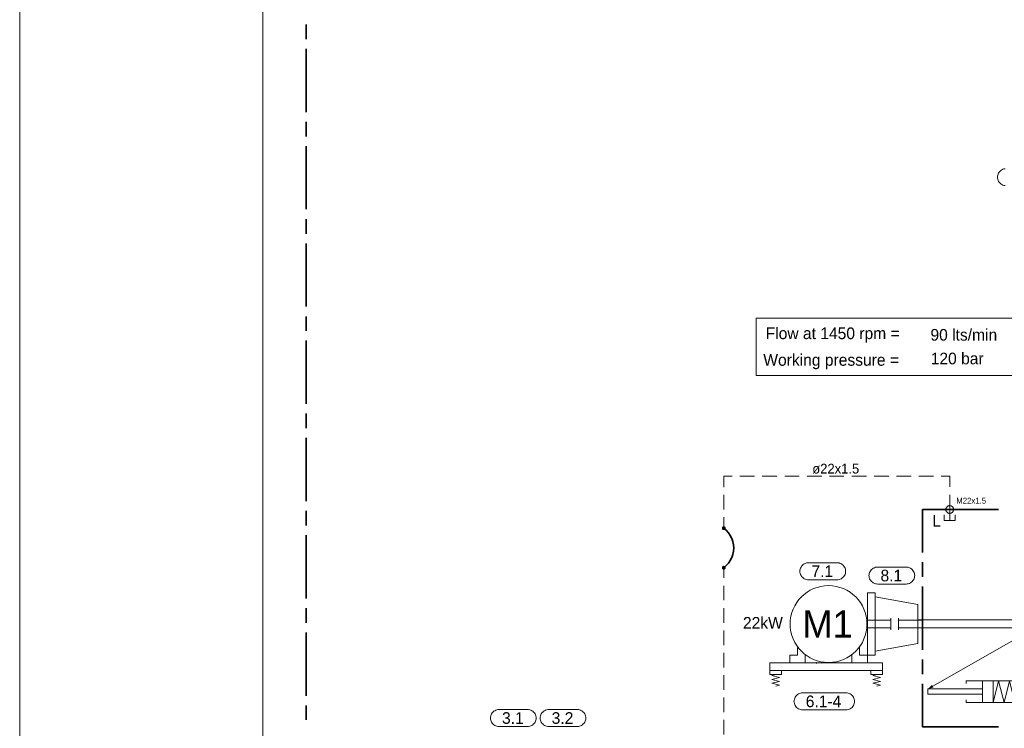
# Model space of a CAD drawing. Header units: millimetres. Extents: x 0 to 138, y 0 to 47.
# Tile 2 of 165: x 0 to 8, y 5 to 11. Entities that reach past the tile are written whole.
import ezdxf

# ---------------------------------------------------------------- set-up
doc = ezdxf.new("R2010")
doc.units = ezdxf.units.MM
for name, color, linetype in [('PDF_Geomertry', 7, 'Continuous'), ('PDF_Solid Fills', 7, 'Continuous'), ('PDF_Text', 7, 'Continuous')]:
    doc.layers.add(name, color=color, linetype=linetype)
doc.styles.add('PDF Arial', font='txt')

msp = doc.modelspace()

# ---------------------------------------------------------------- hatches: boundary and pattern name
at = {"layer": 'PDF_Solid Fills', "transparency": 33554559}
for points in [[(5.7007, 6.8354), (5.6854, 6.8396), (5.6862, 6.8415)], [(5.7007, 6.8354), (5.6854, 6.8374), (5.6854, 6.8396)], [(5.7007, 6.8354), (5.6854, 6.8354), (5.6854, 6.8374)], [(5.7007, 6.8354), (5.6854, 6.8332), (5.6854, 6.8354)], [(5.7007, 6.8354), (5.6854, 6.8312), (5.6854, 6.8332)], [(5.7007, 6.8354), (5.6862, 6.829), (5.6854, 6.8312)], [(5.7007, 6.8354), (5.6862, 6.8415), (5.6876, 6.8429)], [(5.7007, 6.8354), (5.6876, 6.8276), (5.6862, 6.829)], [(5.7007, 6.8354), (5.6876, 6.8429), (5.6882, 6.8451)], [(5.7007, 6.8354), (5.6882, 6.8257), (5.6876, 6.8276)], [(5.7007, 6.8354), (5.6882, 6.8451), (5.6896, 6.8465)], [(5.7007, 6.8354), (5.6896, 6.8243), (5.6882, 6.8257)], [(5.7007, 6.8354), (5.6896, 6.8465), (5.691, 6.8479)], [(5.7007, 6.8354), (5.691, 6.8229), (5.6896, 6.8243)], [(5.7007, 6.8354), (5.691, 6.8479), (5.6932, 6.8485)], [(5.7007, 6.8354), (5.6932, 6.8215), (5.691, 6.8229)], [(5.7007, 6.8354), (5.6932, 6.8485), (5.6951, 6.8499)], [(5.7007, 6.8354), (5.6951, 6.8207), (5.6932, 6.8215)], [(5.7007, 6.8354), (5.6951, 6.8499), (5.6965, 6.8507)], [(5.7007, 6.8354), (5.6965, 6.8201), (5.6951, 6.8207)], [(5.7007, 6.8354), (5.6965, 6.8507), (5.6988, 6.8507)], [(5.7007, 6.8354), (5.6988, 6.8193), (5.6965, 6.8201)], [(5.7007, 6.8354), (5.6988, 6.8507), (5.7007, 6.8507)], [(5.7007, 6.8354), (5.7007, 6.8193), (5.6988, 6.8193)], [(5.7007, 6.8354), (5.7049, 6.8507), (5.7071, 6.8499)], [(5.7007, 6.8354), (5.7029, 6.8507), (5.7049, 6.8507)], [(5.7007, 6.8354), (5.7007, 6.8507), (5.7029, 6.8507)], [(5.7007, 6.8354), (5.7071, 6.8499), (5.709, 6.8485)], [(5.7007, 6.8354), (5.709, 6.8485), (5.7104, 6.8479)], [(5.7007, 6.8354), (5.7104, 6.8479), (5.7118, 6.8465)], [(5.7007, 6.8354), (5.7118, 6.8465), (5.7132, 6.8451)], [(5.7007, 6.8354), (5.7132, 6.8451), (5.7146, 6.8429)], [(5.7007, 6.8354), (5.7146, 6.8429), (5.7154, 6.8415)], [(5.7007, 6.8354), (5.7154, 6.8415), (5.716, 6.8396)], [(5.7007, 6.8354), (5.716, 6.8396), (5.7168, 6.8374)], [(5.7007, 6.8354), (5.7168, 6.8374), (5.7168, 6.8354)], [(5.7007, 6.8354), (5.7029, 6.8193), (5.7007, 6.8193)], [(5.7007, 6.8354), (5.7049, 6.8201), (5.7029, 6.8193)], [(5.7007, 6.8354), (5.7071, 6.8207), (5.7049, 6.8201)], [(5.7007, 6.8354), (5.709, 6.8215), (5.7071, 6.8207)], [(5.7007, 6.8354), (5.7104, 6.8229), (5.709, 6.8215)], [(5.7007, 6.8354), (5.7118, 6.8243), (5.7104, 6.8229)], [(5.7007, 6.8354), (5.7132, 6.8257), (5.7118, 6.8243)], [(5.7007, 6.8354), (5.7146, 6.8276), (5.7132, 6.8257)], [(5.7007, 6.8354), (5.7154, 6.829), (5.7146, 6.8276)], [(5.7007, 6.8354), (5.716, 6.8312), (5.7154, 6.829)], [(5.7007, 6.8354), (5.7168, 6.8332), (5.716, 6.8312)], [(5.7007, 6.8354), (5.7168, 6.8354), (5.7168, 6.8332)], [(5.7007, 6.5146), (5.6854, 6.5187), (5.6862, 6.5207)], [(5.7007, 6.5146), (5.6854, 6.5165), (5.6854, 6.5187)], [(5.7007, 6.5146), (5.6854, 6.5146), (5.6854, 6.5165)], [(5.7007, 6.5146), (5.6854, 6.5124), (5.6854, 6.5146)], [(5.7007, 6.5146), (5.6854, 6.5104), (5.6854, 6.5124)], [(5.7007, 6.5146), (5.6862, 6.5082), (5.6854, 6.5104)], [(5.7007, 6.5146), (5.6862, 6.5207), (5.6876, 6.5221)], [(5.7007, 6.5146), (5.6876, 6.5068), (5.6862, 6.5082)], [(5.7007, 6.5146), (5.6876, 6.5221), (5.6882, 6.5243)], [(5.7007, 6.5146), (5.6882, 6.5049), (5.6876, 6.5068)], [(5.7007, 6.5146), (5.6882, 6.5243), (5.6896, 6.5257)], [(5.7007, 6.5146), (5.6896, 6.5035), (5.6882, 6.5049)], [(5.7007, 6.5146), (5.6896, 6.5257), (5.691, 6.5271)], [(5.7007, 6.5146), (5.691, 6.5021), (5.6896, 6.5035)], [(5.7007, 6.5146), (5.691, 6.5271), (5.6932, 6.5285)], [(5.7007, 6.5146), (5.6932, 6.5012), (5.691, 6.5021)], [(5.7007, 6.5146), (5.6932, 6.5285), (5.6951, 6.529)], [(5.7007, 6.5146), (5.6951, 6.4999), (5.6932, 6.5012)], [(5.7007, 6.5146), (5.6951, 6.529), (5.6965, 6.5299)], [(5.7007, 6.5146), (5.6965, 6.4993), (5.6951, 6.4999)], [(5.7007, 6.5146), (5.6965, 6.5299), (5.6988, 6.5304)], [(5.7007, 6.5146), (5.6988, 6.4993), (5.6965, 6.4993)], [(5.7007, 6.5146), (5.6988, 6.5304), (5.7007, 6.5304)], [(5.7007, 6.5146), (5.7007, 6.4993), (5.6988, 6.4993)], [(5.7007, 6.5146), (5.7029, 6.5304), (5.7049, 6.5299)], [(5.7007, 6.5146), (5.7007, 6.5304), (5.7029, 6.5304)], [(5.7007, 6.5146), (5.7049, 6.5299), (5.7071, 6.529)], [(5.7007, 6.5146), (5.7071, 6.529), (5.709, 6.5285)], [(5.7007, 6.5146), (5.709, 6.5285), (5.7104, 6.5271)], [(5.7007, 6.5146), (5.7104, 6.5271), (5.7118, 6.5257)], [(5.7007, 6.5146), (5.7118, 6.5257), (5.7132, 6.5243)], [(5.7007, 6.5146), (5.7132, 6.5243), (5.7146, 6.5221)], [(5.7007, 6.5146), (5.7146, 6.5221), (5.7154, 6.5207)], [(5.7007, 6.5146), (5.7154, 6.5207), (5.716, 6.5187)], [(5.7007, 6.5146), (5.716, 6.5187), (5.7168, 6.5165)], [(5.7007, 6.5146), (5.7168, 6.5165), (5.7168, 6.5146)], [(5.7007, 6.5146), (5.7029, 6.4993), (5.7007, 6.4993)], [(5.7007, 6.5146), (5.7049, 6.4993), (5.7029, 6.4993)], [(5.7007, 6.5146), (5.7071, 6.4999), (5.7049, 6.4993)], [(5.7007, 6.5146), (5.709, 6.5012), (5.7071, 6.4999)], [(5.7007, 6.5146), (5.7104, 6.5021), (5.709, 6.5012)], [(5.7007, 6.5146), (5.7118, 6.5035), (5.7104, 6.5021)], [(5.7007, 6.5146), (5.7132, 6.5049), (5.7118, 6.5035)], [(5.7007, 6.5146), (5.7146, 6.5068), (5.7132, 6.5049)], [(5.7007, 6.5146), (5.7154, 6.5082), (5.7146, 6.5068)], [(5.7007, 6.5146), (5.716, 6.5104), (5.7154, 6.5082)], [(5.7007, 6.5146), (5.7168, 6.5124), (5.716, 6.5104)], [(5.7007, 6.5146), (5.7168, 6.5146), (5.7168, 6.5124)], [(6.4521, 5.7443), (6.4488, 5.7443), (6.4493, 5.7451)], [(6.4521, 5.7443), (6.4493, 5.7465), (6.4501, 5.7465)], [(6.4521, 5.7443), (6.4493, 5.7457), (6.4493, 5.7465)], [(6.4521, 5.7443), (6.4493, 5.7451), (6.4493, 5.7457)], [(6.4521, 5.7443), (6.4493, 5.7438), (6.4493, 5.7443)], [(6.4521, 5.7443), (6.4493, 5.7429), (6.4493, 5.7438)], [(6.4521, 5.7443), (6.4493, 5.7424), (6.4493, 5.7429)], [(6.4521, 5.7443), (6.4501, 5.7424), (6.4493, 5.7424)], [(6.4521, 5.7443), (6.4501, 5.7471), (6.4507, 5.7471)], [(6.4521, 5.7443), (6.4501, 5.7465), (6.4501, 5.7471)], [(6.4521, 5.7443), (6.4507, 5.7415), (6.4501, 5.7424)], [(6.4521, 5.7443), (6.4507, 5.7471), (6.4515, 5.7479)], [(6.4521, 5.7443), (6.4515, 5.7415), (6.4507, 5.7415)], [(6.4521, 5.7443), (6.4515, 5.7479), (6.4521, 5.7479)], [(6.4521, 5.7443), (6.4521, 5.7415), (6.4515, 5.7415)], [(6.4521, 5.7443), (6.4529, 5.7479), (6.4535, 5.7471)], [(6.4521, 5.7443), (6.4521, 5.7479), (6.4529, 5.7479)], [(6.4521, 5.7443), (6.4543, 5.7471), (6.4543, 5.7465)], [(6.4521, 5.7443), (6.4535, 5.7471), (6.4543, 5.7471)], [(6.4521, 5.7443), (6.4549, 5.7465), (6.4549, 5.7457)], [(6.4521, 5.7443), (6.4543, 5.7465), (6.4549, 5.7465)], [(6.4521, 5.7443), (6.4549, 5.7457), (6.4549, 5.7451)], [(6.4521, 5.7443), (6.4549, 5.7451), (6.4557, 5.7443)], [(6.4521, 5.7443), (6.4529, 5.7415), (6.4521, 5.7415)], [(6.4521, 5.7443), (6.4535, 5.7415), (6.4529, 5.7415)], [(6.4521, 5.7443), (6.4543, 5.7424), (6.4535, 5.7415)], [(6.4521, 5.7443), (6.4549, 5.7424), (6.4543, 5.7424)], [(6.4521, 5.7443), (6.4549, 5.7429), (6.4549, 5.7424)], [(6.4521, 5.7443), (6.4549, 5.7438), (6.4549, 5.7429)], [(6.4521, 5.7443), (6.4549, 5.7443), (6.4549, 5.7438)]]:
    msp.add_hatch(color=256, dxfattribs=at).paths.add_polyline_path(points)

# ---------------------------------------------------------------- linework, layer by layer
at = {"layer": 'PDF_Geomertry', "lineweight": 15}
for points in [[(0.0007, 0.0035), (66.2187, 0.0035), (66.2187, 46.7735), (0.0007, 46.7735), (0.0007, 0.0035)], [(1.9696, 0.3971), (65.8251, 0.3971), (65.8251, 46.3799), (1.9696, 46.3799), (1.9696, 0.3971)], [(8.0396, 8.536), (5.9646, 8.536), (5.9646, 8.0707), (8.0396, 8.0707), (8.0396, 8.536)], [(7.5618, 6.986), (7.5613, 6.9901), (7.5604, 6.9943), (7.559, 6.9979), (7.5576, 7.0021), (7.5549, 7.0054), (7.5529, 7.0082), (7.5493, 7.011), (7.546, 7.0132), (7.5424, 7.0151), (7.5382, 7.0165), (7.534, 7.0174), (7.5307, 7.0174), (7.5265, 7.0174), (7.5224, 7.0165), (7.5182, 7.0151), (7.5146, 7.0132), (7.5112, 7.011), (7.5085, 7.0082), (7.5057, 7.0054), (7.5029, 7.0021), (7.5015, 6.9979), (7.5001, 6.9943), (7.4993, 6.9901), (7.4987, 6.986), (7.4993, 6.9818), (7.5001, 6.9776), (7.5015, 6.9743), (7.5029, 6.9701), (7.5057, 6.9674), (7.5085, 6.9638), (7.5112, 6.961), (7.5146, 6.959), (7.5182, 6.9568), (7.5224, 6.9554), (7.5265, 6.9549), (7.5307, 6.9549), (7.534, 6.9549), (7.5382, 6.9554), (7.5424, 6.9568), (7.546, 6.959), (7.5493, 6.961), (7.5529, 6.9638), (7.5549, 6.9674), (7.5576, 6.9701), (7.559, 6.9743), (7.5604, 6.9776), (7.5613, 6.9818), (7.5618, 6.986)], [(6.6174, 6.5554), (6.6265, 6.5549), (6.6354, 6.5535), (6.6446, 6.5499), (6.6529, 6.5457), (6.6604, 6.541), (6.6674, 6.5346), (6.6729, 6.5276), (6.6785, 6.5201), (6.6826, 6.5118), (6.6854, 6.5035), (6.6876, 6.4938), (6.6876, 6.4846), (6.6876, 6.4882), (6.6876, 6.4785), (6.6854, 6.4693), (6.6826, 6.461), (6.6785, 6.4526), (6.6729, 6.4451), (6.6674, 6.4382), (6.6604, 6.4318), (6.6529, 6.4263), (6.6446, 6.4229), (6.6354, 6.4193), (6.6265, 6.4179), (6.6174, 6.4174), (6.3876, 6.4174), (6.3785, 6.4179), (6.3696, 6.4193), (6.3604, 6.4229), (6.3521, 6.4263), (6.3446, 6.4318), (6.3376, 6.4382), (6.3312, 6.4451), (6.3265, 6.4526), (6.3224, 6.461), (6.3196, 6.4693), (6.3174, 6.4785), (6.3168, 6.4882), (6.3168, 6.4846), (6.3174, 6.4938), (6.3196, 6.5035), (6.3224, 6.5118), (6.3265, 6.5201), (6.3312, 6.5276), (6.3376, 6.5346), (6.3446, 6.541), (6.3521, 6.5457), (6.3604, 6.5499), (6.3696, 6.5535), (6.3785, 6.5549), (6.3876, 6.5554), (6.6174, 6.5554)], [(7.1765, 6.5207), (7.1863, 6.5201), (7.1951, 6.5187), (7.2035, 6.5151), (7.2118, 6.5118), (7.2196, 6.5063), (7.2265, 6.4999), (7.2326, 6.4929), (7.2382, 6.4854), (7.2418, 6.4771), (7.2451, 6.4688), (7.2465, 6.4596), (7.2474, 6.4499), (7.2474, 6.4535), (7.2465, 6.4443), (7.2451, 6.4354), (7.2418, 6.4263), (7.2382, 6.4179), (7.2326, 6.4104), (7.2265, 6.4035), (7.2196, 6.3971), (7.2118, 6.3924), (7.2035, 6.3882), (7.1951, 6.3854), (7.1863, 6.3832), (7.1765, 6.3826), (6.9474, 6.3826), (6.9382, 6.3832), (6.9293, 6.3854), (6.9201, 6.3882), (6.9118, 6.3924), (6.9043, 6.3971), (6.8974, 6.4035), (6.891, 6.4104), (6.8862, 6.4179), (6.8821, 6.4263), (6.8793, 6.4354), (6.8771, 6.4443), (6.8765, 6.4535), (6.8765, 6.4499), (6.8771, 6.4596), (6.8793, 6.4688), (6.8821, 6.4771), (6.8862, 6.4854), (6.891, 6.4929), (6.8974, 6.4999), (6.9043, 6.5063), (6.9118, 6.5118), (6.9201, 6.5151), (6.9293, 6.5187), (6.9382, 6.5201), (6.9474, 6.5207), (7.1765, 6.5207)], [(6.864, 6.3104), (6.864, 5.8076), (6.9265, 5.8076), (6.9265, 6.3104)], [(6.0751, 5.6818), (6.9862, 5.6818), (6.9862, 5.7443), (6.0751, 5.7443), (6.0751, 5.6818)], [(6.1376, 5.6818), (6.1063, 5.6818)], [(6.6896, 5.5026), (6.6988, 5.5021), (6.7076, 5.4999), (6.7168, 5.4971), (6.7251, 5.4929), (6.7326, 5.4882), (6.7396, 5.4818), (6.746, 5.4749), (6.7507, 5.4674), (6.7549, 5.459), (6.7576, 5.4499), (6.7599, 5.441), (6.7604, 5.4318), (6.7604, 5.4346), (6.7599, 5.4257), (6.7576, 5.4165), (6.7549, 5.4076), (6.7507, 5.3993), (6.746, 5.3915), (6.7396, 5.3846), (6.7326, 5.379), (6.7251, 5.3735), (6.7168, 5.3693), (6.7076, 5.3665), (6.6988, 5.3646), (6.6896, 5.3638), (6.3404, 5.3638), (6.3312, 5.3646), (6.3224, 5.3665), (6.3132, 5.3693), (6.3049, 5.3735), (6.2974, 5.379), (6.2904, 5.3846), (6.2849, 5.3915), (6.2793, 5.3993), (6.2751, 5.4076), (6.2724, 5.4165), (6.2701, 5.4257), (6.2696, 5.4346), (6.2696, 5.4318), (6.2701, 5.441), (6.2724, 5.4499), (6.2751, 5.459), (6.2793, 5.4674), (6.2849, 5.4749), (6.2904, 5.4818), (6.2974, 5.4882), (6.3049, 5.4929), (6.3132, 5.4971), (6.3224, 5.4999), (6.3312, 5.5021), (6.3404, 5.5026), (6.6896, 5.5026)], [(4.1118, 5.3674), (4.121, 5.3665), (4.1299, 5.3651), (4.139, 5.3618), (4.1474, 5.3576), (4.1549, 5.3526), (4.1618, 5.3465), (4.1682, 5.3396), (4.1729, 5.3318), (4.1771, 5.3235), (4.1799, 5.3151), (4.1821, 5.3054), (4.1826, 5.2965), (4.1826, 5.2999), (4.1821, 5.2901), (4.1799, 5.2813), (4.1771, 5.2729), (4.1729, 5.2646), (4.1682, 5.2568), (4.1618, 5.2499), (4.1549, 5.2438), (4.1474, 5.2382), (4.139, 5.2346), (4.1299, 5.2313), (4.121, 5.2299), (4.1118, 5.229), (3.8826, 5.229), (3.8729, 5.2299), (3.864, 5.2313), (3.8557, 5.2346), (3.8474, 5.2382), (3.8396, 5.2438), (3.8326, 5.2499), (3.8265, 5.2568), (3.821, 5.2646), (3.8174, 5.2729), (3.814, 5.2813), (3.8126, 5.2901), (3.8118, 5.2999), (3.8118, 5.2965), (3.8126, 5.3054), (3.814, 5.3151), (3.8174, 5.3235), (3.821, 5.3318), (3.8265, 5.3396), (3.8326, 5.3465), (3.8396, 5.3526), (3.8474, 5.3576), (3.8557, 5.3618), (3.864, 5.3651), (3.8729, 5.3665), (3.8826, 5.3674), (4.1118, 5.3674)], [(4.514, 5.3674), (4.5238, 5.3665), (4.5326, 5.3651), (4.541, 5.3618), (4.5493, 5.3576), (4.5571, 5.3526), (4.564, 5.3465), (4.5701, 5.3396), (4.5757, 5.3318), (4.5799, 5.3235), (4.5826, 5.3151), (4.584, 5.3054), (4.5849, 5.2965), (4.5849, 5.2999), (4.584, 5.2901), (4.5826, 5.2813), (4.5799, 5.2729), (4.5757, 5.2646), (4.5701, 5.2568), (4.564, 5.2499), (4.5571, 5.2438), (4.5493, 5.2382), (4.541, 5.2346), (4.5326, 5.2313), (4.5238, 5.2299), (4.514, 5.229), (4.2849, 5.229), (4.2757, 5.2299), (4.2668, 5.2313), (4.2576, 5.2346), (4.2493, 5.2382), (4.2418, 5.2438), (4.2349, 5.2499), (4.2285, 5.2568), (4.2238, 5.2646), (4.2196, 5.2729), (4.2168, 5.2813), (4.2146, 5.2901), (4.214, 5.2999), (4.214, 5.2965), (4.2146, 5.3054), (4.2168, 5.3151), (4.2196, 5.3235), (4.2238, 5.3318), (4.2285, 5.3396), (4.2349, 5.3465), (4.2418, 5.3526), (4.2493, 5.3576), (4.2576, 5.3618), (4.2668, 5.3651), (4.2757, 5.3665), (4.2849, 5.3674), (4.514, 5.3674)]]:
    msp.add_lwpolyline(points, close=True, dxfattribs=at)
at = {"layer": 'PDF_Geomertry', "lineweight": 35}
for points in [[(2.3188, 10.7943), (2.3188, 10.9124)], [(2.3188, 10.2035), (2.3188, 10.7151)], [(2.3188, 10.0068), (2.3188, 10.1249)], [(2.3188, 9.4165), (2.3188, 9.9285)], [(2.3188, 9.2193), (2.3188, 9.3374)], [(2.3188, 8.629), (2.3188, 9.141)], [(2.3188, 8.4318), (2.3188, 8.5499)], [(2.3188, 7.8415), (2.3188, 8.3535)], [(2.3188, 7.6443), (2.3188, 7.7632)], [(2.3188, 7.054), (2.3188, 7.566)], [(2.3188, 6.8576), (2.3188, 6.9757)], [(7.3104, 6.6374), (7.3104, 6.986), (7.9251, 6.986)], [(2.3188, 6.2665), (2.3188, 6.7785)], [(5.7007, 6.5146), (5.721, 6.5318), (5.739, 6.5521), (5.7535, 6.5735), (5.7654, 6.5971), (5.7743, 6.6221), (5.7793, 6.6485), (5.7813, 6.6749), (5.7793, 6.7013), (5.7743, 6.7276), (5.7654, 6.7526), (5.7535, 6.7763), (5.739, 6.7979), (5.721, 6.8179), (5.7007, 6.8354)], [(7.3104, 6.441), (7.3104, 6.559)], [(7.3104, 5.8499), (7.3104, 6.3618)], [(2.3188, 6.0701), (2.3188, 6.1882)], [(2.3188, 5.479), (2.3188, 5.991)], [(7.3104, 5.6535), (7.3104, 5.7715)], [(7.9251, 5.2257), (7.3104, 5.2257), (7.3104, 5.5743)], [(2.3188, 5.2826), (2.3188, 5.4007)]]:
    msp.add_lwpolyline(points, dxfattribs=at)
at = {"layer": 'PDF_Geomertry', "lineweight": 15}
for points in [[(7.9785, 9.6082), (7.9696, 9.6104), (7.9604, 9.6132), (7.9521, 9.6174), (7.9446, 9.6221), (7.9376, 9.6285), (7.9312, 9.6354), (7.9265, 9.6429), (7.9224, 9.6513), (7.9196, 9.6604), (7.9174, 9.6693), (7.9168, 9.6785), (7.9168, 9.6749), (7.9174, 9.6846), (7.9196, 9.6938), (7.9224, 9.7021), (7.9265, 9.7104), (7.9312, 9.7179), (7.9376, 9.7249), (7.9446, 9.7313), (7.9521, 9.7368), (7.9604, 9.741), (7.9696, 9.7438), (7.9785, 9.7451)], [(5.7696, 7.2563), (5.7007, 7.2563), (5.7007, 7.1679)], [(5.9501, 7.2563), (5.8321, 7.2563)], [(6.1313, 7.2563), (6.0132, 7.2563)], [(6.3126, 7.2563), (6.1946, 7.2563)], [(6.4938, 7.2563), (6.3757, 7.2563)], [(6.6743, 7.2563), (6.5563, 7.2563)], [(6.8557, 7.2563), (6.7376, 7.2563)], [(7.0368, 7.2563), (6.9188, 7.2563)], [(7.2182, 7.2563), (7.1001, 7.2563)], [(7.3993, 7.2563), (7.2807, 7.2563)], [(7.5307, 7.1688), (7.5307, 7.2563), (7.4618, 7.2563)], [(5.7007, 7.1049), (5.7007, 6.9868)], [(7.5307, 7.0174), (7.5307, 7.1054)], [(7.5307, 7.0299), (7.5307, 6.8979)], [(7.4862, 6.9424), (7.4862, 6.8979), (7.5743, 6.8979), (7.5743, 6.9424)], [(5.7007, 6.9235), (5.7007, 6.8354)], [(5.7007, 6.5146), (5.7007, 6.4326)], [(5.7007, 6.3693), (5.7007, 6.2512)], [(7.3924, 5.5554), (8.2785, 6.0618), (8.7021, 6.304)], [(6.9265, 6.279), (7.2724, 6.216), (7.2724, 5.9021), (6.9265, 5.8388)], [(5.7007, 6.1882), (5.7007, 6.0701)], [(7.0529, 6.0901), (6.864, 6.0901)], [(7.0529, 6.1063), (7.0529, 6.0118)], [(7.1154, 6.1063), (7.1154, 6.0118)], [(7.1154, 6.0901), (7.3071, 6.0901)], [(8.1501, 6.0938), (8.0807, 6.0938), (7.2757, 6.0938)], [(5.7007, 6.0068), (5.7007, 5.8888)], [(7.0529, 6.0276), (6.864, 6.0276)], [(7.1154, 6.0276), (7.3071, 6.0276)], [(8.0807, 6.0276), (7.2757, 6.0276)], [(5.7007, 5.8263), (5.7007, 5.7082)], [(6.2979, 5.8701), (6.2979, 5.8076), (6.2354, 5.8076), (6.2354, 5.7443), (6.3612, 5.7443), (6.3612, 5.8076)], [(6.8007, 5.8701), (6.8007, 5.8076), (6.864, 5.8076), (6.864, 5.7443), (6.7382, 5.7443), (6.7382, 5.8076)], [(6.1696, 5.6818), (6.1696, 5.6499), (6.0751, 5.6499), (6.0751, 5.6818)], [(6.9862, 5.6818), (6.9862, 5.6499), (6.8924, 5.6499), (6.8924, 5.6818)], [(5.7007, 5.6451), (5.7007, 5.5271)], [(6.1224, 5.5563), (6.1535, 5.5637), (6.0904, 5.5799), (6.1535, 5.5951), (6.0904, 5.611), (6.1535, 5.6262), (6.0904, 5.6424), (6.1224, 5.6499)], [(6.9396, 5.5563), (6.971, 5.5637), (6.9076, 5.5799), (6.971, 5.5951), (6.9076, 5.611), (6.971, 5.6262), (6.9076, 5.6424), (6.9396, 5.6499)], [(7.6626, 5.5776), (7.6626, 5.5999), (8.234, 5.5999), (8.234, 5.4235), (8.1904, 5.5999), (8.1465, 5.4235), (8.1021, 5.5999), (8.0585, 5.4235), (8.0146, 5.5999), (7.9701, 5.4235), (7.9265, 5.5999), (7.8826, 5.4235), (7.8826, 5.5999)], [(7.7946, 5.5999), (7.7946, 5.4235)], [(7.7946, 5.534), (7.3543, 5.534), (7.3543, 5.4901), (7.7946, 5.4901)], [(5.7007, 5.4638), (5.7007, 5.3457)], [(8.234, 5.4235), (7.6626, 5.4235), (7.6626, 5.4457)], [(5.7007, 5.2826), (5.7007, 5.1646)]]:
    msp.add_lwpolyline(points, dxfattribs=at)
at = {"layer": 'PDF_Geomertry', "lineweight": 0}
for points in [[(5.6932, 6.8354), (5.6932, 6.834), (5.6932, 6.8332), (5.6938, 6.8326), (5.6938, 6.8312), (5.6946, 6.8304), (5.6951, 6.8299), (5.696, 6.829), (5.6974, 6.8285), (5.6979, 6.8276), (5.6988, 6.8276), (5.7001, 6.8276), (5.7007, 6.8276), (5.7021, 6.8276), (5.7029, 6.8276), (5.7043, 6.8276), (5.7049, 6.8285), (5.7057, 6.829), (5.7062, 6.8299), (5.7071, 6.8304), (5.7076, 6.8312), (5.7085, 6.8326), (5.7085, 6.8332), (5.7085, 6.834), (5.709, 6.8354), (5.7085, 6.836), (5.7085, 6.8374), (5.7085, 6.8382), (5.7076, 6.8396), (5.7071, 6.8401), (5.7062, 6.841), (5.7057, 6.8415), (5.7049, 6.8424), (5.7043, 6.8424), (5.7029, 6.8429), (5.7021, 6.8429), (5.7007, 6.8429), (5.7001, 6.8429), (5.6988, 6.8429), (5.6979, 6.8424), (5.6974, 6.8424), (5.696, 6.8415), (5.6951, 6.841), (5.6946, 6.8401), (5.6938, 6.8396), (5.6938, 6.8382), (5.6932, 6.8374), (5.6932, 6.836), (5.6932, 6.8354)], [(5.6932, 6.5146), (5.6932, 6.5138), (5.6932, 6.5124), (5.6938, 6.5118), (5.6938, 6.5104), (5.6946, 6.5096), (5.6951, 6.509), (5.696, 6.5082), (5.6974, 6.5076), (5.6979, 6.5076), (5.6988, 6.5068), (5.7001, 6.5068), (5.7007, 6.5068), (5.7021, 6.5068), (5.7029, 6.5068), (5.7043, 6.5076), (5.7049, 6.5076), (5.7057, 6.5082), (5.7062, 6.509), (5.7071, 6.5096), (5.7076, 6.5104), (5.7085, 6.5118), (5.7085, 6.5124), (5.7085, 6.5138), (5.709, 6.5146), (5.7085, 6.516), (5.7085, 6.5165), (5.7085, 6.5174), (5.7076, 6.5187), (5.7071, 6.5193), (5.7062, 6.5201), (5.7057, 6.5207), (5.7049, 6.5215), (5.7043, 6.5221), (5.7029, 6.5221), (5.7021, 6.5221), (5.7007, 6.5221), (5.7001, 6.5221), (5.6988, 6.5221), (5.6979, 6.5221), (5.6974, 6.5215), (5.696, 6.5207), (5.6951, 6.5201), (5.6946, 6.5193), (5.6938, 6.5187), (5.6938, 6.5174), (5.6932, 6.5165), (5.6932, 6.516), (5.6932, 6.5146)], [(6.4507, 5.7443), (6.4507, 5.7438), (6.4515, 5.7429), (6.4521, 5.7429), (6.4529, 5.7429), (6.4535, 5.7438), (6.4535, 5.7443), (6.4535, 5.7451), (6.4535, 5.7457), (6.4529, 5.7457), (6.4521, 5.7457), (6.4515, 5.7457), (6.4507, 5.7457), (6.4507, 5.7451), (6.4507, 5.7443)]]:
    msp.add_lwpolyline(points, close=True, dxfattribs=at)
at = {"layer": 'PDF_Geomertry', "lineweight": -3}
for points in [[(6.4493, 5.7457), (6.4521, 5.7443)], [(6.4493, 5.7451), (6.4521, 5.7443)], [(6.4493, 5.7429), (6.4521, 5.7443)], [(6.4501, 5.7424), (6.4521, 5.7443)], [(6.4507, 5.7471), (6.4521, 5.7443)], [(6.4507, 5.7415), (6.4521, 5.7443)], [(6.4515, 5.7479), (6.4521, 5.7443)], [(6.4515, 5.7415), (6.4521, 5.7443)], [(6.4529, 5.7479), (6.4521, 5.7443)], [(6.4535, 5.7471), (6.4521, 5.7443)], [(6.4549, 5.7457), (6.4521, 5.7443)], [(6.4549, 5.7451), (6.4521, 5.7443)], [(6.4529, 5.7415), (6.4521, 5.7443)], [(6.4535, 5.7415), (6.4521, 5.7443)], [(6.4543, 5.7424), (6.4521, 5.7443)], [(6.4549, 5.7429), (6.4521, 5.7443)]]:
    msp.add_lwpolyline(points, dxfattribs=at)
at = {"layer": 'PDF_Geomertry', "lineweight": 15}
msp.add_circle((6.5493, 6.059), 0.3111, dxfattribs=at)
at = {"layer": 'PDF_Solid Fills', "transparency": 33554559}
msp.add_solid([(7.3987, 5.5457), (7.3868, 5.566), (7.3987, 5.5457), (7.3543, 5.534)], dxfattribs=at)

# ---------------------------------------------------------------- texts
at = {"layer": 'PDF_Text', "attachment_point": 7, "style": 'PDF Arial'}
for s, insert, char_height in [('Flow at 1450 rpm =', (6.0404, 8.337), 0.094449), ('90 lts/min', (7.3743, 8.3519), 0.09445), ('120 bar', (7.3765, 8.1602), 0.09445), ('Working pressure =', (6.021, 8.1215), 0.094449), ('ø22x1.5', (6.4174, 7.2756), 0.07874), ('M22x1.5', (7.5835, 7.0338), 0.04712), ('L', (7.389, 6.8479), 0.0944), ('7.1', (6.4113, 6.4396), 0.09445), ('8.1', (6.9701, 6.4033), 0.09445), ('M1', (6.3363, 5.9485), 0.22051), ('22kW', (5.8563, 6.0215), 0.09445), ('6.1-4', (6.3646, 5.3844), 0.09445), ('3.1', (3.9057, 5.2496), 0.09445), ('3.2', (4.3076, 5.2496), 0.09445)]:
    msp.add_mtext(s, dxfattribs=dict(at, insert=insert, char_height=char_height))

doc.saveas('drawing.dxf')
